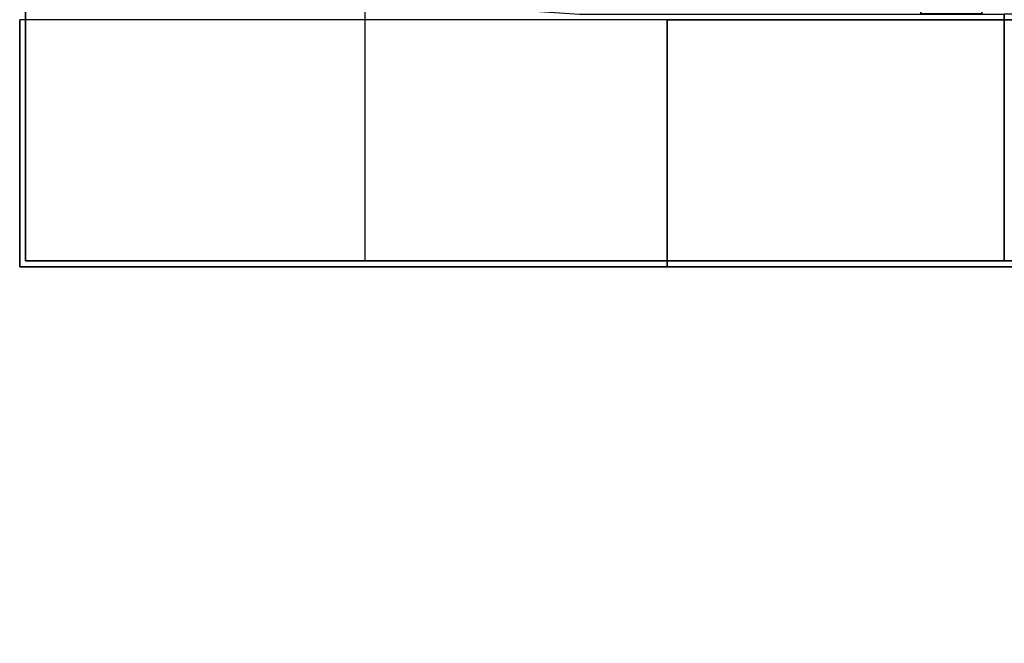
# Model space of a CAD drawing. Header units: millimetres. Extents: x -35 to 33166, y -35 to 31591.
# Tile 94 of 100: x 13801 to 14206, y 708 to 965. Entities that reach past the tile are written whole.
import ezdxf

# ---------------------------------------------------------------- set-up
doc = ezdxf.new("R2010")
doc.units = ezdxf.units.MM
doc.header["$LTSCALE"] = 25.4
doc.layers.get('0').update_dxf_attribs({"true_color": 0xffffff})
doc.layers.add('ICF - L1', color=7, linetype='Continuous', true_color=0xb4b464)
doc.layers.add('ICF - L2', color=7, linetype='Continuous', true_color=0x64ff64)

# ---------------------------------------------------------------- blocks, each defined once
blk = doc.blocks.new('Group8130')
for p, q in [((-402.8, -254, 0), (-402.8, -355.6, 0)), ((-402.8, -355.6, 457.2), (-402.8, -254, 457.2)), ((-402.8, -355.6, 0), (-402.8, -355.6, 457.2)), ((-355.6, -355.6, 457.2), (-402.8, -355.6, 457.2)), ((-402.8, -355.6, 0), (-355.6, -355.6, 0))]:
    blk.add_line(p, q)
blk = doc.blocks.new('6XR35_90_C_MSG#62')
blk.add_blockref('Group8130', (0, 0))
blk = doc.blocks.new('Group8135')
for p, q in [((-571.55, 0, 457.2), (0, 0, 457.2)), ((-571.55, 0, 0), (0, 0, 0)), ((0, 0, 457.2), (0, 0, 0)), ((0, 0, 0), (0, -402.8, 0)), ((0, -402.8, 457.2), (0, 0, 457.2)), ((0, -402.8, 457.2), (-101.6, -402.8, 457.2)), ((-101.6, -402.8, 0), (0, -402.8, 0)), ((0, -402.8, 0), (0, -402.8, 457.2))]:
    blk.add_line(p, q)
blk = doc.blocks.new('6XR35_90_C_MSG#63')
blk.add_blockref('Group8135', (0, 0))
blk = doc.blocks.new('Group7828')
for p, q in [((-402.8, 0, 0), (-402.8, -101.6, 0)), ((-402.8, -101.6, 457.2), (-402.8, 0, 457.2)), ((-402.8, 0, 457.2), (-402.8, 0, 0)), ((0, 0, 457.2), (-402.8, 0, 457.2)), ((-402.8, 0, 0), (0, 0, 0)), ((0, 0, 0), (0, 0, 457.2)), ((0, 0, 0), (0, -571.55, 0)), ((0, 0, 457.2), (0, -571.55, 457.2))]:
    blk.add_line(p, q)
blk = doc.blocks.new('6XR35_90_C_MSG#26')
blk.add_blockref('Group7828', (0, 0))
blk = doc.blocks.new('Group7824')
for p, q in [((-355.6, -355.6, 0), (-355.6, -402.8, 0)), ((-355.6, -402.8, 457.2), (-355.6, -355.6, 457.2)), ((-254, -402.8, 457.2), (-355.6, -402.8, 457.2)), ((-355.6, -402.8, 457.2), (-355.6, -402.8, 0)), ((-355.6, -402.8, 0), (-254, -402.8, 0))]:
    blk.add_line(p, q)
blk = doc.blocks.new('6XR35_90_C_MSG#25')
blk.add_blockref('Group7824', (0, 0))
blk = doc.blocks.new('Group8485')
for p, q in [((-513.02, -254, 0), (-513.02, -355.6, 0)), ((-513.02, -355.6, 457.2), (-513.02, -254, 457.2)), ((-513.02, -254, 457.2), (-513.02, -254, 0)), ((-513.02, -254, 0), (-254, -254, 0)), ((-513.02, -254, 457.2), (-254, -254, 457.2)), ((-254, -254, 0), (-254, -402.8, 0)), ((-254, -254, 457.2), (-254, -254, 0)), ((-254, -254, 457.2), (-254, -402.8, 457.2)), ((-513.02, -355.6, 0), (-513.02, -355.6, 457.2)), ((-513.02, -355.6, 0), (-355.6, -355.6, 0)), ((-355.6, -355.6, 457.2), (-513.02, -355.6, 457.2)), ((-355.6, -402.8, 0), (-355.6, -355.6, 0)), ((-355.6, -402.8, 457.2), (-355.6, -355.6, 457.2)), ((-355.6, -355.6, 457.2), (-355.6, -355.6, 0)), ((-254, -402.8, 457.2), (-355.6, -402.8, 457.2)), ((-355.6, -402.8, 457.2), (-355.6, -402.8, 0)), ((-355.6, -402.8, 0), (-254, -402.8, 0)), ((-254, -402.8, 0), (-254, -402.8, 457.2))]:
    blk.add_line(p, q)
blk = doc.blocks.new('6XR35_90_C_MSG#94')
blk.add_blockref('Group8485', (0, 0))
blk = doc.blocks.new('Group#295')
for p, q in [((-571.55, 0, 457.2), (0, 0, 457.2)), ((-571.55, 0, 0), (0, 0, 0)), ((0, 0, 457.2), (0, 0, 0)), ((0, 0, 0), (0, -402.8, 0)), ((0, -402.8, 457.2), (0, 0, 457.2)), ((0, -402.8, 457.2), (-101.6, -402.8, 457.2)), ((-101.6, -402.8, 0), (0, -402.8, 0)), ((0, -402.8, 0), (0, -402.8, 457.2))]:
    blk.add_line(p, q)
blk = doc.blocks.new('6XR35_90_C_MSG#129')
blk.add_blockref('Group#295', (0, 0))
blk = doc.blocks.new('Group8647')
for p, q in [((-402.8, -254, 0), (-402.8, -355.6, 0)), ((-402.8, -355.6, 457.2), (-402.8, -254, 457.2)), ((-402.8, -254, 457.2), (-402.8, -254, 0)), ((-254, -254, 0), (-402.8, -254, 0)), ((-254, -254, 457.2), (-402.8, -254, 457.2)), ((-254, -254, 0), (-254, -513.02, 0)), ((-254, -254, 457.2), (-254, -254, 0)), ((-254, -254, 457.2), (-254, -513.02, 457.2)), ((-402.8, -355.6, 0), (-402.8, -355.6, 457.2)), ((-355.6, -355.6, 0), (-402.8, -355.6, 0)), ((-355.6, -355.6, 457.2), (-402.8, -355.6, 457.2)), ((-355.6, -513.02, 457.2), (-355.6, -355.6, 457.2)), ((-355.6, -355.6, 457.2), (-355.6, -355.6, 0)), ((-355.6, -355.6, 0), (-355.6, -513.02, 0)), ((-355.6, -513.02, 0), (-254, -513.02, 0)), ((-254, -513.02, 457.2), (-355.6, -513.02, 457.2)), ((-355.6, -513.02, 457.2), (-355.6, -513.02, 0)), ((-254, -513.02, 0), (-254, -513.02, 457.2))]:
    blk.add_line(p, q)
blk = doc.blocks.new('6XR35_90_C_MSG#128')
blk.add_blockref('Group8647', (0, 0))
blk = doc.blocks.new('Group#1497')
for p, q in [((-513.02, -355.6, 457.2), (-513.02, -254, 457.2)), ((-513.02, -254, 457.2), (-513.02, -254, 0)), ((-513.02, -254, 0), (-513.02, -355.6, 0)), ((-513.02, -254, 0), (-254, -254, 0)), ((-513.02, -254, 457.2), (-254, -254, 457.2)), ((-254, -254, 0), (-254, -402.8, 0)), ((-254, -254, 457.2), (-254, -254, 0)), ((-254, -254, 457.2), (-254, -402.8, 457.2)), ((-513.02, -355.6, 0), (-513.02, -355.6, 457.2)), ((-513.02, -355.6, 0), (-355.6, -355.6, 0)), ((-355.6, -355.6, 457.2), (-513.02, -355.6, 457.2)), ((-355.6, -402.8, 0), (-355.6, -355.6, 0)), ((-355.6, -402.8, 457.2), (-355.6, -355.6, 457.2)), ((-355.6, -355.6, 457.2), (-355.6, -355.6, 0)), ((-254, -402.8, 457.2), (-355.6, -402.8, 457.2)), ((-355.6, -402.8, 457.2), (-355.6, -402.8, 0)), ((-355.6, -402.8, 0), (-254, -402.8, 0)), ((-254, -402.8, 0), (-254, -402.8, 457.2))]:
    blk.add_line(p, q)
blk = doc.blocks.new('6XR35_90_C_MSG#164')
blk.add_blockref('Group#1497', (0, 0))
blk = doc.blocks.new('Group#1500')
for p, q in [((-402.8, 0, 0), (-402.8, -101.6, 0)), ((-402.8, -101.6, 457.2), (-402.8, 0, 457.2)), ((-402.8, 0, 457.2), (-402.8, 0, 0)), ((0, 0, 457.2), (-402.8, 0, 457.2)), ((-402.8, 0, 0), (0, 0, 0)), ((0, 0, 0), (0, 0, 457.2)), ((0, 0, 0), (0, -571.55, 0)), ((0, 0, 457.2), (0, -571.55, 457.2))]:
    blk.add_line(p, q)
blk = doc.blocks.new('6XR35_90_C_MSG#165')
blk.add_blockref('Group#1500', (0, 0))
blk = doc.blocks.new('Group#3336')
for p, q in [((-402.8, -254, 0), (-402.8, -355.6, 0)), ((-402.8, -355.6, 457.2), (-402.8, -254, 457.2)), ((-402.8, -254, 457.2), (-402.8, -254, 0)), ((-254, -254, 457.2), (-402.8, -254, 457.2)), ((-254, -254, 0), (-402.8, -254, 0)), ((-254, -254, 0), (-254, -513.02, 0)), ((-254, -254, 457.2), (-254, -254, 0)), ((-254, -254, 457.2), (-254, -513.02, 457.2)), ((-402.8, -355.6, 0), (-402.8, -355.6, 457.2)), ((-355.6, -355.6, 457.2), (-402.8, -355.6, 457.2)), ((-355.6, -355.6, 0), (-402.8, -355.6, 0)), ((-355.6, -513.02, 457.2), (-355.6, -355.6, 457.2)), ((-355.6, -355.6, 457.2), (-355.6, -355.6, 0)), ((-355.6, -355.6, 0), (-355.6, -513.02, 0)), ((-355.6, -513.02, 0), (-254, -513.02, 0)), ((-254, -513.02, 457.2), (-355.6, -513.02, 457.2)), ((-355.6, -513.02, 457.2), (-355.6, -513.02, 0)), ((-254, -513.02, 0), (-254, -513.02, 457.2))]:
    blk.add_line(p, q)
blk = doc.blocks.new('6XR35_90_C_MSG#201')
blk.add_blockref('Group#3336', (0, 0))
blk = doc.blocks.new('Group9290')
for p, q in [((-571.55, 0, 457.2), (0, 0, 457.2)), ((-571.55, 0, 0), (0, 0, 0)), ((0, 0, 457.2), (0, 0, 0)), ((0, 0, 0), (0, -402.8, 0)), ((0, -402.8, 457.2), (0, 0, 457.2)), ((0, -402.8, 457.2), (-101.6, -402.8, 457.2)), ((-101.6, -402.8, 0), (0, -402.8, 0)), ((0, -402.8, 0), (0, -402.8, 457.2))]:
    blk.add_line(p, q)
blk = doc.blocks.new('6XR35_90_C_MSG#202')
blk.add_blockref('Group9290', (0, 0))
blk = doc.blocks.new('Group#3551')
for p, q in [((-355.6, -355.6, 0), (-355.6, -402.8, 0)), ((-355.6, -402.8, 457.2), (-355.6, -355.6, 457.2)), ((-254, -402.8, 457.2), (-355.6, -402.8, 457.2)), ((-355.6, -402.8, 457.2), (-355.6, -402.8, 0)), ((-355.6, -402.8, 0), (-254, -402.8, 0))]:
    blk.add_line(p, q)
blk = doc.blocks.new('6XR35_90_C_MSG#233')
blk.add_blockref('Group#3551', (0, 0))
blk = doc.blocks.new('Group9594')
for p, q in [((-402.8, 0, 0), (-402.8, -101.6, 0)), ((-402.8, -101.6, 457.2), (-402.8, 0, 457.2)), ((-402.8, 0, 457.2), (-402.8, 0, 0)), ((-402.8, 0, 0), (0, 0, 0)), ((0, 0, 457.2), (-402.8, 0, 457.2)), ((0, 0, 0), (0, -571.55, 0)), ((0, 0, 0), (0, 0, 457.2)), ((0, 0, 457.2), (0, -571.55, 457.2))]:
    blk.add_line(p, q)
blk = doc.blocks.new('6XR35_90_C_MSG#234')
blk.add_blockref('Group9594', (0, 0))
blk = doc.blocks.new('Group#3970')
for p, q in [((-402.8, -254, 0), (-402.8, -355.6, 0)), ((-402.8, -355.6, 457.2), (-402.8, -254, 457.2)), ((-402.8, -355.6, 0), (-402.8, -355.6, 457.2)), ((-355.6, -355.6, 457.2), (-402.8, -355.6, 457.2)), ((-402.8, -355.6, 0), (-355.6, -355.6, 0))]:
    blk.add_line(p, q)
blk = doc.blocks.new('6XR35_90_C_MSG#272')
blk.add_blockref('Group#3970', (0, 0))
blk = doc.blocks.new('Group#3978')
for p, q in [((-571.55, 0, 457.2), (0, 0, 457.2)), ((-571.55, 0, 0), (0, 0, 0)), ((0, 0, 457.2), (0, 0, 0)), ((0, 0, 0), (0, -402.8, 0)), ((0, -402.8, 457.2), (0, 0, 457.2)), ((0, -402.8, 457.2), (-101.6, -402.8, 457.2)), ((-101.6, -402.8, 0), (0, -402.8, 0)), ((0, -402.8, 0), (0, -402.8, 457.2))]:
    blk.add_line(p, q)
blk = doc.blocks.new('6XR35_90_C_MSG#273')
blk.add_blockref('Group#3978', (0, 0))
blk = doc.blocks.new('Group3573')
at = {"layer": 'ICF - L1', "extrusion": (0, 0, -1), "zscale": -1}
for name, p, rotation in [('6XR35_90_C_MSG#63', (-13802.91, 865.42, -357.2), 270), ('6XR35_90_C_MSG#129', (-13802.91, 865.42, -1271.6), 270), ('6XR35_90_C_MSG#202', (-13802.91, 865.42, -2186), 270), ('6XR35_90_C_MSG#273', (-13802.91, 865.42, -3100.4), 270), ('6XR35_90_C_MSG#25', (-14608.51, 1221.02, 100), 89.99999999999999), ('6XR35_90_C_MSG#94', (-14608.51, 1221.02, -814.4), 89.99999999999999), ('6XR35_90_C_MSG#164', (-14608.51, 1221.02, -1728.8), 89.99999999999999), ('6XR35_90_C_MSG#233', (-14608.51, 1221.02, -2643.2), 89.99999999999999)]:
    blk.add_blockref(name, p, dxfattribs=dict(at, rotation=rotation))
at = {"layer": 'ICF - L1', "rotation": 180}
for name, p in [('6XR35_90_C_MSG#26', (13802.91, 865.42, -100)), ('6XR35_90_C_MSG#26', (13802.91, 865.42, 814.4)), ('6XR35_90_C_MSG#165', (13802.91, 865.42, 1728.8)), ('6XR35_90_C_MSG#234', (13802.91, 865.42, 2643.2))]:
    blk.add_blockref(name, p, dxfattribs=at)
at = {"layer": 'ICF - L1'}
for name, p in [('6XR35_90_C_MSG#62', (14608.51, 1221.02, 357.2)), ('6XR35_90_C_MSG#128', (14608.51, 1221.02, 1271.6)), ('6XR35_90_C_MSG#201', (14608.51, 1221.02, 2186)), ('6XR35_90_C_MSG#272', (14608.51, 1221.02, 3100.4))]:
    blk.add_blockref(name, p, dxfattribs=at)
blk = doc.blocks.new('Group#4334')
for p, q in [((-355.6, 1739.1, 190.8), (-355.6, 1472.7, 457.2)), ((-254, 1739.1, 190.8), (-355.6, 1739.1, 190.8)), ((-355.6, 1739.1, 190.8), (-355.6, 1739.1, 0)), ((-355.6, 0, 0), (-355.6, 1739.1, 0)), ((-355.6, 1739.1, 0), (-254, 1739.1, 0)), ((-254, 1472.7, 457.2), (-254, 1739.1, 190.8)), ((-254, 0, 0), (-254, 1739.1, 0)), ((-254, 1739.1, 190.8), (-254, 1739.1, 0)), ((-355.6, 1472.7, 457.2), (-254, 1472.7, 457.2)), ((-355.6, 1472.7, 457.2), (-355.6, 0, 457.2)), ((-254, 0, 457.2), (-254, 1472.7, 457.2))]:
    blk.add_line(p, q)
blk = doc.blocks.new('6XR35_96_S#1_CUT_68_5_MSG')
blk.add_blockref('Group#4334', (0, 0))
blk = doc.blocks.new('Group9689')
for p, q in [((-254, 1066.3, 0), (-355.6, 1066.3, 0)), ((-355.6, 1066.3, 0), (-355.6, 609.1, 457.2)), ((-355.6, 1066.3, 0), (-355.6, 0, 0)), ((-254, 609.1, 457.2), (-254, 1066.3, 0)), ((-254, 1066.3, 0), (-254, 0, 0))]:
    blk.add_line(p, q)
blk = doc.blocks.new('6XR35_96_S#1_CUT_52_5_MSG')
blk.add_blockref('Group9689', (0, 0))
blk = doc.blocks.new('Group#3753')
for p, q in [((0, 0, 457.2), (-402.8, 0, 457.2)), ((-402.8, 0, 0), (0, 0, 0)), ((0, 0, 0), (0, 0, 457.2)), ((0, 0, 0), (0, -571.55, 0)), ((0, 0, 457.2), (0, -571.55, 457.2))]:
    blk.add_line(p, q)
blk = doc.blocks.new('6XR35_90_C#3_MSG#12')
blk.add_blockref('Group#3753', (0, 0))
blk = doc.blocks.new('Group9436')
for p, q in [((-571.55, 0, 0), (0, 0, 0)), ((-571.55, 0, 457.2), (0, 0, 457.2)), ((0, 0, 0), (0, -402.8, 0)), ((0, -402.8, 457.2), (0, 0, 457.2)), ((0, 0, 457.2), (0, 0, 0))]:
    blk.add_line(p, q)
blk = doc.blocks.new('6XR35_90_C#3_MSG#31')
blk.add_blockref('Group9436', (0, 0))
blk = doc.blocks.new('Group9881')
for p, q in [((-571.55, 0, 0), (0, 0, 0)), ((-571.55, 0, 457.2), (0, 0, 457.2)), ((0, 0, 0), (0, -402.8, 0)), ((0, 0, 457.2), (0, 0, 0)), ((0, -402.8, 457.2), (0, 0, 457.2))]:
    blk.add_line(p, q)
blk = doc.blocks.new('6XR35_90_C#3_MSG#56')
blk.add_blockref('Group9881', (0, 0))
blk = doc.blocks.new('Group10003')
for p, q in [((-402.8, 0, 0), (0, 0, 0)), ((0, 0, 457.2), (-402.8, 0, 457.2)), ((0, 0, 0), (0, -571.55, 0)), ((0, 0, 0), (0, 0, 457.2)), ((0, 0, 457.2), (0, -571.55, 457.2))]:
    blk.add_line(p, q)
blk = doc.blocks.new('6XR35_90_C#3_MSG#65')
blk.add_blockref('Group10003', (0, 0))
blk = doc.blocks.new('Group10395')
for p, q in [((-139.79, 0, 457.2), (-402.8, 0, 457.2)), ((-402.8, 0, 0), (0, 0, 0)), ((0, 0, 317.41), (-139.79, 0, 457.2)), ((-139.79, 0, 457.2), (-139.79, -137.49, 457.2)), ((0, -353.18, 317.41), (0, 0, 317.41)), ((0, 0, 0), (0, 0, 317.41)), ((0, 0, 0), (0, -571.55, 0))]:
    blk.add_line(p, q)
blk = doc.blocks.new('6XR35_90_C#3_MSG#93')
blk.add_blockref('Group10395', (0, 0))
blk = doc.blocks.new('6XR35_90_C_Web')
for p, q in [((-76.07, -46.84, -12.5), (-76.07, 46.84, -12.5)), ((-76.07, 46.84, -12.5), (76.07, 46.84, -12.5)), ((76.07, 46.84, 12.5), (-76.07, 46.84, 12.5)), ((-76.07, 46.84, 12.5), (-76.07, -46.84, 12.5)), ((-76.07, 46.84, -12.5), (-76.07, 46.84, 12.5)), ((76.07, 46.84, -12.5), (76.07, -46.84, -12.5)), ((76.07, -46.84, 12.5), (76.07, 46.84, 12.5)), ((76.07, 46.84, 12.5), (76.07, 46.84, -12.5)), ((76.07, -46.84, -12.5), (-76.07, -46.84, -12.5)), ((-76.07, -46.84, 12.5), (76.07, -46.84, 12.5)), ((-76.07, -46.84, 12.5), (-76.07, -46.84, -12.5)), ((76.07, -46.84, -12.5), (76.07, -46.84, 12.5))]:
    blk.add_line(p, q)
blk = doc.blocks.new('Group#5028')
for p, q in [((-353.18, -402.8, 263.01), (-353.18, -254, 114.21)), ((-353.18, -254, 114.21), (-353.18, -254, 0)), ((-353.18, -254, 0), (-353.18, -402.8, 0)), ((-254, -254, 114.21), (-353.18, -254, 114.21)), ((-353.18, -254, 0), (-254, -254, 0)), ((-254, -402.8, 263.01), (-254, -254, 114.21)), ((-254, -254, 0), (-254, -402.8, 0)), ((-254, -254, 114.21), (-254, -254, 0)), ((-353.18, -402.8, 0), (-353.18, -402.8, 263.01)), ((-353.18, -402.8, 263.01), (-254, -402.8, 263.01)), ((-353.18, -402.8, 0), (-254, -402.8, 0)), ((-254, -402.8, 0), (-254, -402.8, 263.01))]:
    blk.add_line(p, q)
blk = doc.blocks.new('Group10868')
for p, q in [((0, -139.79, 0), (-137.47, -139.79, 0)), ((-137.47, -139.79, 0), (-127.61, -151.05, 11.26)), ((-137.47, -139.79, 0), (-127.61, -151.05, 0)), ((0, -402.8, 263.01), (0, -139.79, 0)), ((0, -402.8, 0), (0, -139.79, 0)), ((-127.61, -151.05, 11.26), (-118.45, -164.79, 25)), ((-127.61, -151.05, 0), (-127.61, -151.05, 11.26)), ((-127.61, -151.05, 0), (-118.45, -164.79, 0)), ((-118.45, -164.79, 25), (-111.16, -179.62, 39.83)), ((-118.45, -164.79, 0), (-118.45, -164.79, 25)), ((-118.45, -164.79, 0), (-111.16, -179.62, 0)), ((-111.16, -179.62, 39.83), (-105.86, -195.27, 55.48)), ((-111.16, -179.62, 0), (-111.16, -179.62, 39.83)), ((-111.16, -179.62, 0), (-105.86, -195.27, 0)), ((-105.86, -195.27, 55.48), (-102.66, -211.47, 71.68)), ((-105.86, -195.27, 0), (-105.86, -195.27, 55.48)), ((-105.86, -195.27, 0), (-102.66, -211.47, 0)), ((-102.66, -211.47, 71.68), (-101.6, -227.96, 88.17)), ((-102.66, -211.47, 0), (-102.66, -211.47, 71.68)), ((-102.66, -211.47, 0), (-101.6, -227.96, 0)), ((-101.6, -227.96, 88.17), (-101.6, -402.8, 263.01)), ((-101.6, -227.96, 88.17), (-101.6, -227.96, 0)), ((-101.6, -227.96, 0), (-101.6, -402.8, 0)), ((-101.6, -402.8, 263.01), (0, -402.8, 263.01)), ((-101.6, -402.8, 263.01), (-101.6, -402.8, 0)), ((-101.6, -402.8, 0), (0, -402.8, 0)), ((0, -402.8, 0), (0, -402.8, 263.01))]:
    blk.add_line(p, q)
blk = doc.blocks.new('6XR35_90_C#3_MSG#107')
for name in ['Group10868', 'Group#5028']:
    blk.add_blockref(name, (0, 0))
at = {"extrusion": (9.17096e-16, 1, -1.15708e-14)}
blk.add_blockref('6XR35_90_C_Web', (177.8, 99.45, -381), dxfattribs=at)
blk = doc.blocks.new('Group3664')
at = {"layer": 'ICF - L2'}
for name, p, rotation in [('6XR35_90_C#3_MSG#12', (13802.91, 865.42, 4472), 180), ('6XR35_90_C#3_MSG#12', (13802.91, 865.42, 3557.6), 180), ('6XR35_90_C#3_MSG#65', (13802.91, 865.42, 5386.4), 180), ('6XR35_90_C#3_MSG#93', (13802.91, 865.42, 6300.8), 180), ('6XR35_96_S#1_CUT_68_5_MSG', (15539.6, 1218.6, 6425), 90), ('6XR35_96_S#1_CUT_52_5_MSG', (15133.2, 1218.6, 6882.2), 90)]:
    blk.add_blockref(name, p, dxfattribs=dict(at, rotation=rotation))
at = {"layer": 'ICF - L2', "extrusion": (0, 0, -1), "zscale": -1, "rotation": 270}
for name, p in [('6XR35_90_C#3_MSG#31', (-13802.91, 865.42, -4014.8)), ('6XR35_90_C#3_MSG#56', (-13802.91, 865.42, -4929.2)), ('6XR35_90_C#3_MSG#56', (-13802.91, 865.42, -5843.6)), ('6XR35_90_C#3_MSG#107', (-13802.91, 865.42, -6758))]:
    blk.add_blockref(name, p, dxfattribs=at)

msp = doc.modelspace()

# ---------------------------------------------------------------- block references
for name in ['Group3573', 'Group3664']:
    msp.add_blockref(name, (0, 0))

doc.saveas('drawing.dxf')
